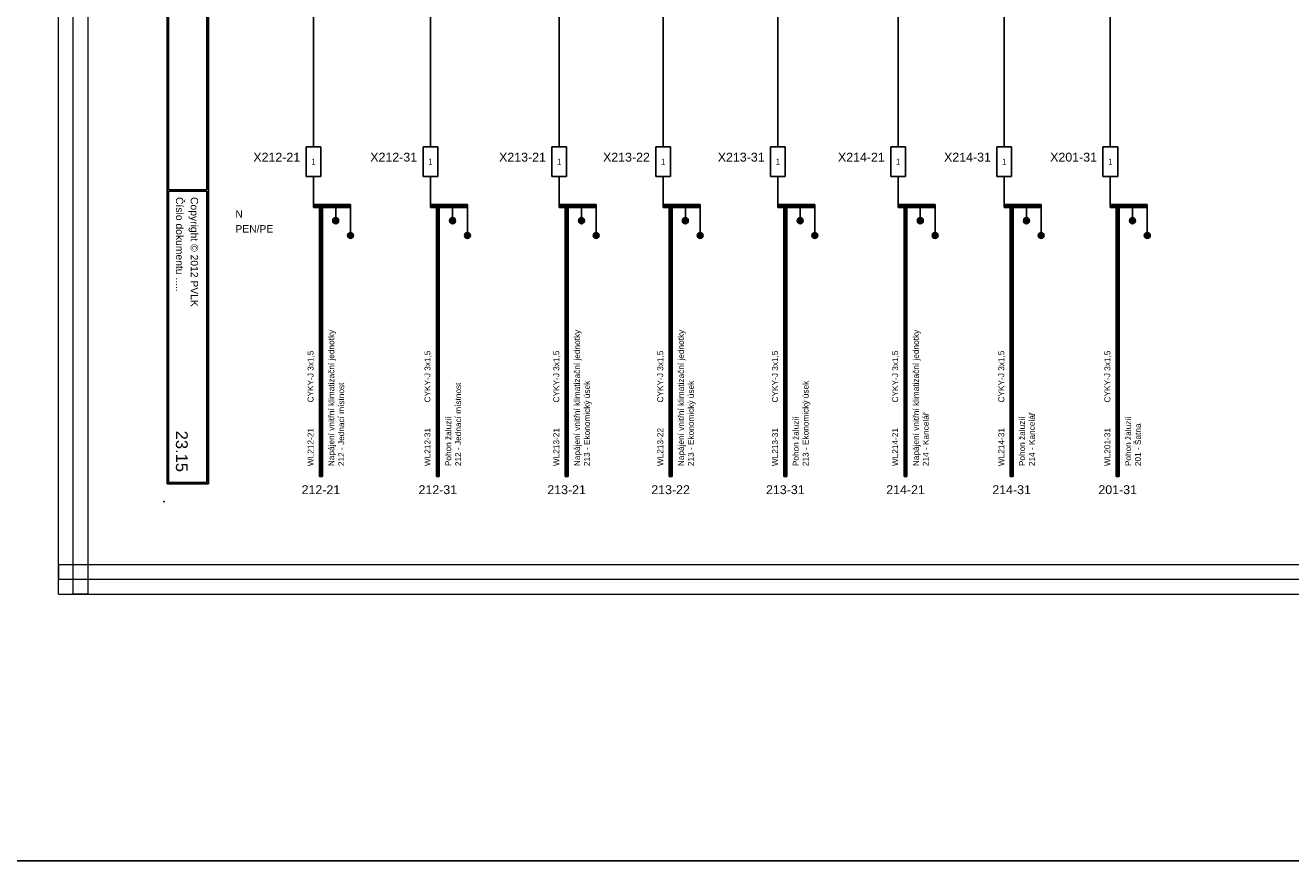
# Model space of a CAD drawing. Extents: x -9495 to -1492, y 3269 to 3834.
# Tile 42 of 44: x -2174 to -1746, y 3269 to 3551. Entities that reach past the tile are written whole.
import ezdxf
from ezdxf.enums import TextEntityAlignment as Align

# ---------------------------------------------------------------- set-up
doc = ezdxf.new("R2010")
doc.units = 0
doc.header["$MEASUREMENT"] = 0
for name, color, linetype in [('1-KRESBA', 7, 'Continuous'), ('__Bílá', 7, 'Continuous'), ('__Rudá 010', 10, 'Continuous'), ('__Svmodrá', 4, 'Continuous'), ('__Vínová 220', 220, 'Continuous'), ('__Zelená', 3, 'Continuous'), ('__Černá 250', 7, 'Continuous')]:
    doc.layers.add(name, color=color, linetype=linetype)
doc.styles.add('Arial', font='arial.ttf')
doc.styles.add('GENERATED_STYLE_1', font='arial.ttf')

# ---------------------------------------------------------------- blocks, each defined once
blk = doc.blocks.new('BLK_Razítko_malé_pro_rozváděče')
at = {"layer": '__Bílá'}
for p, q in [((15, -1), (15, -20)), ((15, -1), (294, -1)), ((15.5, -1.5), (15.5, -19.5)), ((15.5, -1.5), (184.5, -1.5)), ((184.5, -1.5), (184.5, -19.5)), ((185, -1.5), (185, -19.5)), ((185, -1.5), (293.5, -1.5)), ((293.5, -19.5), (293.5, -1.5)), ((294, -20), (294, -1)), ((15, -20), (294, -20)), ((15.5, -19.5), (184.5, -19.5)), ((185, -19.5), (293.5, -19.5)), ((15, -405), (15, -419)), ((15, -405), (294, -405)), ((15.5, -405.5), (15.5, -418.5)), ((15.5, -405.5), (194.5, -405.5)), ((194.5, -405.5), (194.5, -418.5)), ((195, -405.5), (195, -418.5)), ((195, -405.5), (293.5, -405.5)), ((293.5, -405.5), (293.5, -418.5)), ((294, -405), (294, -419)), ((15, -419), (294, -419)), ((15.5, -418.5), (194.5, -418.5)), ((195, -418.5), (293.5, -418.5))]:
    blk.add_line(p, q, dxfattribs=at)
for p in [(0, 0), (300, 0), (0, -420), (300, -420)]:
    blk.add_point(p, dxfattribs=at)
at = {"layer": '__Bílá', "style": 'Arial'}
for s, height, p in [('-', 3, (38, -7)), ('Dokument', 2.5, (187, -7)), ('-', 3, (210.5, -7)), ('SO/PS', 2.5, (17.5, -12)), ('-', 3, (38, -12)), ('Vypracoval', 2.5, (187, -12)), ('-', 3, (210.5, -12)), ('Investor', 2.5, (17.5, -17)), ('-', 3, (38, -17)), ('Datum', 2.5, (187, -17)), ('-', 3, (210.5, -17)), ('PVLK PROJECT s.r.o. , Langrova 195/33,  787 01 Šumperk', 2.5, (17.5, -411)), ('Copyright © 2012 PVLK', 2.5, (197, -411)), ('Telefon: 773 836 685, mobil: 777 848 204, e-mail: %%Upavelka@pvlk.cz', 2.5, (17.5, -416)), ('Číslo dokumentu .....', 2.5, (197, -416))]:
    blk.add_text(s, height=height, dxfattribs=at).set_placement(p)
at = {"layer": '__Vínová 220', "char_height": 2.5, "attachment_point": 7, "style": 'Arial'}
for s, insert in [('715 0908', (17.5, -7)), ('Rozšíření výrobního areálu firmy PLASTKON PRODUCT, S.R.O.', (42.5, -7.75)), ('R2 – Hlavní rozváděč 2NP', (215, -7.75)), ('SO 02 - Novostavba skladovací haly s administrativní budovou', (42.5, -12.75)), ('Miroslav Pavelka', (215, -12.75)), ('Plastkon product, s.r.o., Hlavní 147, Mikulovice 790 84', (42.5, -17.75)), ('06/2016', (215, -17.75))]:
    blk.add_mtext(s, dxfattribs=dict(at, insert=insert))
at = {"layer": '__Vínová 220', "style": 'Arial'}
blk.add_attdef('ČÍSLO', text='', height=4, dxfattribs=at).set_placement((290, -416), align=Align.RIGHT)
blk = doc.blocks.new('v0109A01')
at = {"color": 0}
for p, q in [((0, 0), (0, 10)), ((5, 10), (0, 10)), ((5, 0), (5, 10)), ((5, 0), (0, 0))]:
    blk.add_line(p, q, dxfattribs=at)
at = {"color": 0, "style": 'Arial'}
blk.add_attdef('POPIS', text='', height=3, dxfattribs=at).set_placement((-2, 5), align=Align.RIGHT)
at = {"color": 0, "style": 'Arial', "width": 0.8}
blk.add_attdef('S1', text='', height=2, dxfattribs=at).set_placement((2.5, 5), align=Align.MIDDLE)
blk = doc.blocks.new('V0085A01')
h = blk.add_hatch(color=256)
edge = h.paths.add_edge_path()
edge.add_arc((0, 0), 1, 0, 360)
blk.add_circle((0, 0), 1)

msp = doc.modelspace()

# ---------------------------------------------------------------- linework, layer by layer
at = {"layer": '1-KRESBA'}
for p, q in [((-2076.91, 3620.03), (-2076.91, 3510)), ((-2037.37, 3620.03), (-2037.37, 3510)), ((-1993.81, 3620.03), (-1993.81, 3510)), ((-1958.66, 3620.03), (-1958.66, 3510)), ((-1919.86, 3620.03), (-1919.86, 3510)), ((-1879.22, 3620.03), (-1879.22, 3510)), ((-1843.34, 3620.03), (-1843.34, 3510)), ((-1807.47, 3620.03), (-1807.47, 3510)), ((-2076.91, 3500), (-2076.91, 3490)), ((-2037.37, 3500), (-2037.37, 3490)), ((-1993.81, 3500), (-1993.81, 3490)), ((-1958.66, 3500), (-1958.66, 3490)), ((-1919.86, 3500), (-1919.86, 3490)), ((-1879.22, 3500), (-1879.22, 3490)), ((-1843.34, 3500), (-1843.34, 3490)), ((-1807.47, 3500), (-1807.47, 3490)), ((-2076.91, 3490.5), (-2076.91, 3490)), ((-2076.91, 3490.5), (-2064.41, 3490.5)), ((-2076.91, 3489.5), (-2076.91, 3490)), ((-2076.91, 3490), (-2064.41, 3490)), ((-2076.91, 3489.5), (-2064.41, 3489.5)), ((-2074.91, 3398.53), (-2074.91, 3490.5)), ((-2074.91, 3490.5), (-2074.41, 3490.5)), ((-2074.41, 3398.53), (-2074.41, 3490.5)), ((-2073.91, 3490.5), (-2074.41, 3490.5)), ((-2073.91, 3398.53), (-2073.91, 3490.5)), ((-2069.41, 3490), (-2069.41, 3485)), ((-2064.41, 3490.5), (-2064.41, 3490)), ((-2064.41, 3489.5), (-2064.41, 3490)), ((-2064.41, 3490), (-2064.41, 3480)), ((-2037.37, 3490.5), (-2037.37, 3490)), ((-2037.37, 3490.5), (-2024.87, 3490.5)), ((-2037.37, 3489.5), (-2037.37, 3490)), ((-2037.37, 3490), (-2024.87, 3490)), ((-2037.37, 3489.5), (-2024.87, 3489.5)), ((-2035.37, 3398.53), (-2035.37, 3490.5)), ((-2035.37, 3490.5), (-2034.87, 3490.5)), ((-2034.87, 3398.53), (-2034.87, 3490.5)), ((-2034.37, 3490.5), (-2034.87, 3490.5)), ((-2034.37, 3398.53), (-2034.37, 3490.5)), ((-2029.87, 3490), (-2029.87, 3485)), ((-2024.87, 3490.5), (-2024.87, 3490)), ((-2024.87, 3489.5), (-2024.87, 3490)), ((-2024.87, 3490), (-2024.87, 3480)), ((-1993.81, 3490.5), (-1993.81, 3490)), ((-1993.81, 3490.5), (-1981.31, 3490.5)), ((-1993.81, 3489.5), (-1993.81, 3490)), ((-1993.81, 3490), (-1981.31, 3490)), ((-1993.81, 3489.5), (-1981.31, 3489.5)), ((-1991.81, 3398.53), (-1991.81, 3490.5)), ((-1991.81, 3490.5), (-1991.31, 3490.5)), ((-1991.31, 3398.53), (-1991.31, 3490.5)), ((-1990.81, 3490.5), (-1991.31, 3490.5)), ((-1990.81, 3398.53), (-1990.81, 3490.5)), ((-1986.31, 3490), (-1986.31, 3485)), ((-1981.31, 3490.5), (-1981.31, 3490)), ((-1981.31, 3489.5), (-1981.31, 3490)), ((-1981.31, 3490), (-1981.31, 3480)), ((-1958.66, 3490.5), (-1958.66, 3490)), ((-1958.66, 3490.5), (-1946.16, 3490.5)), ((-1958.66, 3489.5), (-1958.66, 3490)), ((-1958.66, 3490), (-1946.16, 3490)), ((-1958.66, 3489.5), (-1946.16, 3489.5)), ((-1956.66, 3398.53), (-1956.66, 3490.5)), ((-1956.66, 3490.5), (-1956.16, 3490.5)), ((-1956.16, 3398.53), (-1956.16, 3490.5)), ((-1955.66, 3490.5), (-1956.16, 3490.5)), ((-1955.66, 3398.53), (-1955.66, 3490.5)), ((-1951.16, 3490), (-1951.16, 3485)), ((-1946.16, 3490.5), (-1946.16, 3490)), ((-1946.16, 3489.5), (-1946.16, 3490)), ((-1946.16, 3490), (-1946.16, 3480)), ((-1919.86, 3490.5), (-1919.86, 3490)), ((-1919.86, 3490.5), (-1907.36, 3490.5)), ((-1919.86, 3489.5), (-1919.86, 3490)), ((-1919.86, 3490), (-1907.36, 3490)), ((-1919.86, 3489.5), (-1907.36, 3489.5)), ((-1917.86, 3398.53), (-1917.86, 3490.5)), ((-1917.86, 3490.5), (-1917.36, 3490.5)), ((-1917.36, 3398.53), (-1917.36, 3490.5)), ((-1916.86, 3490.5), (-1917.36, 3490.5)), ((-1916.86, 3398.53), (-1916.86, 3490.5)), ((-1912.36, 3490), (-1912.36, 3485)), ((-1907.36, 3490.5), (-1907.36, 3490)), ((-1907.36, 3489.5), (-1907.36, 3490)), ((-1907.36, 3490), (-1907.36, 3480)), ((-1879.22, 3490.5), (-1879.22, 3490)), ((-1879.22, 3490.5), (-1866.72, 3490.5)), ((-1879.22, 3489.5), (-1879.22, 3490)), ((-1879.22, 3490), (-1866.72, 3490)), ((-1879.22, 3489.5), (-1866.72, 3489.5)), ((-1877.22, 3398.53), (-1877.22, 3490.5)), ((-1877.22, 3490.5), (-1876.72, 3490.5)), ((-1876.72, 3398.53), (-1876.72, 3490.5)), ((-1876.22, 3490.5), (-1876.72, 3490.5)), ((-1876.22, 3398.53), (-1876.22, 3490.5)), ((-1871.72, 3490), (-1871.72, 3485)), ((-1866.72, 3490.5), (-1866.72, 3490)), ((-1866.72, 3489.5), (-1866.72, 3490)), ((-1866.72, 3490), (-1866.72, 3480)), ((-1843.34, 3490.5), (-1843.34, 3490)), ((-1843.34, 3490.5), (-1830.84, 3490.5)), ((-1843.34, 3489.5), (-1843.34, 3490)), ((-1843.34, 3490), (-1830.84, 3490)), ((-1843.34, 3489.5), (-1830.84, 3489.5)), ((-1841.34, 3398.53), (-1841.34, 3490.5)), ((-1841.34, 3490.5), (-1840.84, 3490.5)), ((-1840.84, 3398.53), (-1840.84, 3490.5)), ((-1840.34, 3490.5), (-1840.84, 3490.5)), ((-1840.34, 3398.53), (-1840.34, 3490.5)), ((-1835.84, 3490), (-1835.84, 3485)), ((-1830.84, 3490.5), (-1830.84, 3490)), ((-1830.84, 3489.5), (-1830.84, 3490)), ((-1830.84, 3490), (-1830.84, 3480)), ((-1807.47, 3490.5), (-1807.47, 3490)), ((-1807.47, 3490.5), (-1794.97, 3490.5)), ((-1807.47, 3489.5), (-1807.47, 3490)), ((-1807.47, 3490), (-1794.97, 3490)), ((-1807.47, 3489.5), (-1794.97, 3489.5)), ((-1805.47, 3398.53), (-1805.47, 3490.5)), ((-1805.47, 3490.5), (-1804.97, 3490.5)), ((-1804.97, 3398.53), (-1804.97, 3490.5)), ((-1804.47, 3490.5), (-1804.97, 3490.5)), ((-1804.47, 3398.53), (-1804.47, 3490.5)), ((-1799.97, 3490), (-1799.97, 3485)), ((-1794.97, 3490.5), (-1794.97, 3490)), ((-1794.97, 3489.5), (-1794.97, 3490)), ((-1794.97, 3490), (-1794.97, 3480)), ((-2074.91, 3398.53), (-2074.41, 3398.53)), ((-2073.91, 3398.53), (-2074.41, 3398.53)), ((-2035.37, 3398.53), (-2034.87, 3398.53)), ((-2034.37, 3398.53), (-2034.87, 3398.53)), ((-1991.81, 3398.53), (-1991.31, 3398.53)), ((-1990.81, 3398.53), (-1991.31, 3398.53)), ((-1956.66, 3398.53), (-1956.16, 3398.53)), ((-1955.66, 3398.53), (-1956.16, 3398.53)), ((-1917.86, 3398.53), (-1917.36, 3398.53)), ((-1916.86, 3398.53), (-1917.36, 3398.53)), ((-1877.22, 3398.53), (-1876.72, 3398.53)), ((-1876.22, 3398.53), (-1876.72, 3398.53)), ((-1841.34, 3398.53), (-1840.84, 3398.53)), ((-1840.34, 3398.53), (-1840.84, 3398.53)), ((-1805.47, 3398.53), (-1804.97, 3398.53)), ((-1804.47, 3398.53), (-1804.97, 3398.53))]:
    msp.add_line(p, q, dxfattribs=at)
at = {"layer": '1-KRESBA', "color": 3}
msp.add_lwpolyline([(-9494.98, 3833.62), (-1491.97, 3833.62), (-1491.97, 3268.56), (-9494.98, 3268.56)], close=True, dxfattribs=at)
at = {"layer": '__Vínová 220', "lineweight": 0}
for p, q in [((-2163.15, 3358.74), (-2163.15, 3724.82)), ((-2158.15, 3358.74), (-2158.15, 3724.82)), ((-2153.15, 3358.74), (-2153.15, 3724.82)), ((-2163.15, 3368.74), (-2163.15, 3363.74)), ((-2163.15, 3368.74), (-1666.74, 3368.74)), ((-2163.15, 3358.74), (-2163.15, 3363.74)), ((-2163.15, 3363.74), (-1666.74, 3363.74)), ((-2163.15, 3358.74), (-1666.74, 3358.74)), ((-2163.15, 3358.74), (-2158.15, 3358.74)), ((-2153.15, 3358.74), (-2158.15, 3358.74))]:
    msp.add_line(p, q, dxfattribs=at)

# ---------------------------------------------------------------- block references
at = {"color": 250, "linetype": 'Continuous'}
for p in [(-2069.41, 3485), (-2029.87, 3485), (-1986.31, 3485), (-1951.16, 3485), (-1912.36, 3485), (-1871.72, 3485), (-1835.84, 3485), (-1799.97, 3485), (-2064.41, 3480), (-2024.87, 3480), (-1981.31, 3480), (-1946.16, 3480), (-1907.36, 3480), (-1866.72, 3480), (-1830.84, 3480), (-1794.97, 3480)]:
    msp.add_blockref('V0085A01', p, dxfattribs=at)
at = {"layer": '1-KRESBA', "rotation": 270}
msp.add_blockref('BLK_Razítko_malé_pro_rozváděče', (-1707.43, 3690), dxfattribs=at).add_auto_attribs({'ČÍSLO': '23.15'})
at = {"layer": '__Černá 250'}
for p, values in [((-2079.41, 3500), {'POPIS': 'X212-21', 'S1': '1'}), ((-2039.87, 3500), {'POPIS': 'X212-31', 'S1': '1'}), ((-1996.31, 3500), {'POPIS': 'X213-21', 'S1': '1'}), ((-1961.16, 3500), {'POPIS': 'X213-22', 'S1': '1'}), ((-1922.36, 3500), {'POPIS': 'X213-31', 'S1': '1'}), ((-1881.72, 3500), {'POPIS': 'X214-21', 'S1': '1'}), ((-1845.84, 3500), {'POPIS': 'X214-31', 'S1': '1'}), ((-1809.97, 3500), {'POPIS': 'X201-31', 'S1': '1'})]:
    msp.add_blockref('v0109A01', p, dxfattribs=at).add_auto_attribs(values)

# ---------------------------------------------------------------- texts
at = {"layer": '__Rudá 010', "style": 'Arial'}
for s, p in [('CYKY-J 3x1,5', (-2076.91, 3423.53)), ('CYKY-J 3x1,5', (-2037.37, 3423.53)), ('CYKY-J 3x1,5', (-1993.81, 3423.53)), ('CYKY-J 3x1,5', (-1958.66, 3423.53)), ('CYKY-J 3x1,5', (-1919.86, 3423.53)), ('CYKY-J 3x1,5', (-1879.22, 3423.53)), ('CYKY-J 3x1,5', (-1843.34, 3423.53)), ('CYKY-J 3x1,5', (-1807.47, 3423.53)), ('WL212-21', (-2076.91, 3402)), ('WL212-31', (-2037.37, 3402)), ('WL213-21', (-1993.81, 3402)), ('WL213-22', (-1958.66, 3402)), ('WL213-31', (-1919.86, 3402)), ('WL214-21', (-1879.22, 3402)), ('WL214-31', (-1843.34, 3402)), ('WL201-31', (-1807.47, 3402))]:
    msp.add_text(s, height=2, rotation=90, dxfattribs=at).set_placement(p)
at = {"layer": '__Rudá 010', "style": 'GENERATED_STYLE_1'}
for s, p in [('212-21', (-2074.41, 3392.53)), ('212-31', (-2034.87, 3392.53)), ('213-21', (-1991.31, 3392.53)), ('213-22', (-1956.16, 3392.53)), ('213-31', (-1917.36, 3392.53)), ('214-21', (-1876.72, 3392.53)), ('214-31', (-1840.84, 3392.53)), ('201-31', (-1804.97, 3392.53))]:
    msp.add_text(s, height=3, dxfattribs=at).set_placement(p, align=Align.CENTER)
at = {"layer": '__Rudá 010', "char_height": 2, "width": 62.8406, "attachment_point": 1, "rotation": 90, "style": 'Arial'}
for s, insert in [('Napájení vnitřní klimatizační jednotky\\P212 - Jednací místnost', (-2071.88, 3402)), ('Napájení vnitřní klimatizační jednotky\\P213 - Ekonomický úsek', (-1988.78, 3402)), ('Napájení vnitřní klimatizační jednotky\\P213 - Ekonomický úsek', (-1953.63, 3402)), ('Napájení vnitřní klimatizační jednotky\\P214 - Kancelář', (-1874.19, 3402)), ('Pohon žaluzií\\P212 - Jednací místnost', (-2032.34, 3402)), ('Pohon žaluzií\\P213 - Ekonomický úsek', (-1914.83, 3402)), ('Pohon žaluzií\\P214 - Kancelář', (-1838.31, 3402)), ('Pohon žaluzií\\P201 - Šatna', (-1802.44, 3402))]:
    msp.add_mtext(s, dxfattribs=dict(at, insert=insert))
at = {"layer": '__Svmodrá', "linetype": 'Continuous', "style": 'Arial'}
msp.add_text('N', height=2.5, dxfattribs=at).set_placement((-2103.32, 3486))
at = {"layer": '__Zelená', "linetype": 'Continuous', "style": 'Arial'}
msp.add_text('PEN/PE', height=2.5, dxfattribs=at).set_placement((-2103.32, 3481))

doc.saveas('drawing.dxf')
